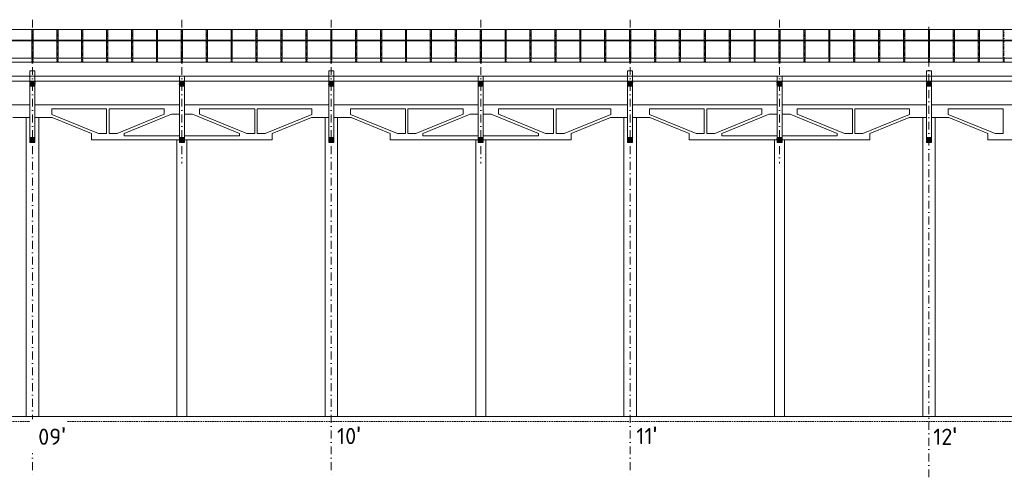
# Model space of a CAD drawing. Header units: millimetres. Extents: x -796345 to 3713765, y -2985421 to 2187451.
# Tile 87 of 256: x 90037 to 129575, y -47075 to -28685. Entities that reach past the tile are written whole.
import ezdxf

# ---------------------------------------------------------------- set-up
doc = ezdxf.new("R2010")
doc.units = ezdxf.units.MM
for name, pattern in [('CENTERX2', [101.6, 63.5, -12.7, 12.7, -12.7]), ('DASHDOT', [25.4, 12.7, -6.35, 0, -6.35]), ('HIDDEN', [9.525, 6.35, -3.175]), ('ČÁRKOVANÁ', [19.05, 12.7, -6.35])]:
    doc.linetypes.add(name, pattern=pattern)
for name, color, linetype, lineweight in [('A99_N_kce-pohl', 1, 'Continuous', 9), ('A99_N_kce-rez-sil', 6, 'Continuous', 18), ('A99_N_sraf', 252, 'Continuous', 0), ('A99_N_txt-popis-200', 240, 'Continuous', 5), ('A99_S_kce-pohl', 7, 'Continuous', 5), ('A99_S_kce-rez-sil', 7, 'Continuous', 15), ('A99_S_osy', 1, 'CENTERX2', 5)]:
    doc.layers.add(name, color=color, linetype=linetype, lineweight=lineweight)
doc.styles.add('ad_popis 100', font='isocpeur.ttf', dxfattribs={"height": 200})

msp = doc.modelspace()

# ---------------------------------------------------------------- hatches: boundary and pattern name
at = {"layer": 'A99_N_sraf', "lineweight": 0, "ltscale": 2, "transparency": 33554687}
h = msp.add_hatch(dxfattribs=at)
h.set_pattern_fill('ZELEZOBETON', color=256, scale=8)
h.set_pattern_definition([(45, (84790, -250), (-28.28427, 28.28427), []), (45, (84801.314, -250), (-28.28427, 28.28427), []), (45, (84823.94, -250), (-16.970563, 39.59798), [16, -8, 0, -8])])
h.paths.add_polyline_path([(90650, -31355), (90650, -31155), (90450, -31155), (90450, -31355)])
h = msp.add_hatch(dxfattribs=at)
h.set_pattern_fill('ZELEZOBETON', color=256, scale=8)
h.set_pattern_definition([(45, (90790, -250), (-28.28427, 28.28427), []), (45, (90801.314, -250), (-28.28427, 28.28427), []), (45, (90823.94, -250), (-16.970563, 39.59798), [16, -8, 0, -8])])
h.paths.add_polyline_path([(96650, -31355), (96650, -31155), (96450, -31155), (96450, -31355)])
h = msp.add_hatch(dxfattribs=at)
h.set_pattern_fill('ZELEZOBETON', color=256, scale=8)
h.set_pattern_definition([(45, (96790, -250), (-28.28427, 28.28427), []), (45, (96801.314, -250), (-28.28427, 28.28427), []), (45, (96823.94, -250), (-16.970563, 39.59798), [16, -8, 0, -8])])
h.paths.add_polyline_path([(102650, -31355), (102650, -31155), (102450, -31155), (102450, -31355)])
h = msp.add_hatch(dxfattribs=at)
h.set_pattern_fill('ZELEZOBETON', color=256, scale=8)
h.set_pattern_definition([(45, (102790, -250), (-28.28427, 28.28427), []), (45, (102801.314, -250), (-28.28427, 28.28427), []), (45, (102823.94, -250), (-16.970563, 39.59798), [16, -8, 0, -8])])
h.paths.add_polyline_path([(108650, -31355), (108650, -31155), (108450, -31155), (108450, -31355)])
h = msp.add_hatch(dxfattribs=at)
h.set_pattern_fill('ZELEZOBETON', color=256, scale=8)
h.set_pattern_definition([(45, (108790, -250), (-28.28427, 28.28427), []), (45, (108801.314, -250), (-28.28427, 28.28427), []), (45, (108823.94, -250), (-16.970563, 39.59798), [16, -8, 0, -8])])
h.paths.add_polyline_path([(114650, -31355), (114650, -31155), (114450, -31155), (114450, -31355)])
h = msp.add_hatch(dxfattribs=at)
h.set_pattern_fill('ZELEZOBETON', color=256, scale=8)
h.set_pattern_definition([(45, (114790, -250), (-28.28427, 28.28427), []), (45, (114801.314, -250), (-28.28427, 28.28427), []), (45, (114823.94, -250), (-16.970563, 39.59798), [16, -8, 0, -8])])
h.paths.add_polyline_path([(120650, -31355), (120650, -31155), (120450, -31155), (120450, -31355)])
h = msp.add_hatch(dxfattribs=at)
h.set_pattern_fill('ZELEZOBETON', color=256, scale=8)
h.set_pattern_definition([(45, (120790, -250), (-28.28427, 28.28427), []), (45, (120801.314, -250), (-28.28427, 28.28427), []), (45, (120823.94, -250), (-16.970563, 39.59798), [16, -8, 0, -8])])
h.paths.add_polyline_path([(126650, -31355), (126650, -31155), (126450, -31155), (126450, -31355)])
h = msp.add_hatch(dxfattribs=at)
h.set_pattern_fill('ZELEZOBETON', color=256, scale=8)
h.set_pattern_definition([(45, (84790, -2450), (-28.28427, 28.28427), []), (45, (84801.314, -2450), (-28.28427, 28.28427), []), (45, (84823.94, -2450), (-16.970563, 39.59798), [16, -8, 0, -8])])
h.paths.add_polyline_path([(90650, -33615), (90650, -33417.3), (90450, -33417.3), (90450, -33615)])
h = msp.add_hatch(dxfattribs=at)
h.set_pattern_fill('ZELEZOBETON', color=256, scale=8)
h.set_pattern_definition([(45, (90790, -2450), (-28.28427, 28.28427), []), (45, (90801.314, -2450), (-28.28427, 28.28427), []), (45, (90823.94, -2450), (-16.970563, 39.59798), [16, -8, 0, -8])])
h.paths.add_polyline_path([(96650, -33615), (96650, -33417.3), (96450, -33417.3), (96450, -33615)])
h = msp.add_hatch(dxfattribs=at)
h.set_pattern_fill('ZELEZOBETON', color=256, scale=8)
h.set_pattern_definition([(45, (96790, -2450), (-28.28427, 28.28427), []), (45, (96801.314, -2450), (-28.28427, 28.28427), []), (45, (96823.94, -2450), (-16.970563, 39.59798), [16, -8, 0, -8])])
h.paths.add_polyline_path([(102650, -33615), (102650, -33417.3), (102450, -33417.3), (102450, -33615)])
h = msp.add_hatch(dxfattribs=at)
h.set_pattern_fill('ZELEZOBETON', color=256, scale=8)
h.set_pattern_definition([(45, (102790, -2450), (-28.28427, 28.28427), []), (45, (102801.314, -2450), (-28.28427, 28.28427), []), (45, (102823.94, -2450), (-16.970563, 39.59798), [16, -8, 0, -8])])
h.paths.add_polyline_path([(108650, -33615), (108650, -33417.3), (108450, -33417.3), (108450, -33615)])
h = msp.add_hatch(dxfattribs=at)
h.set_pattern_fill('ZELEZOBETON', color=256, scale=8)
h.set_pattern_definition([(45, (108790, -2450), (-28.28427, 28.28427), []), (45, (108801.314, -2450), (-28.28427, 28.28427), []), (45, (108823.94, -2450), (-16.970563, 39.59798), [16, -8, 0, -8])])
h.paths.add_polyline_path([(114650, -33615), (114650, -33417.3), (114450, -33417.3), (114450, -33615)])
h = msp.add_hatch(dxfattribs=at)
h.set_pattern_fill('ZELEZOBETON', color=256, scale=8)
h.set_pattern_definition([(45, (114790, -2450), (-28.28427, 28.28427), []), (45, (114801.314, -2450), (-28.28427, 28.28427), []), (45, (114823.94, -2450), (-16.970563, 39.59798), [16, -8, 0, -8])])
h.paths.add_polyline_path([(120650, -33615), (120650, -33417.3), (120450, -33417.3), (120450, -33615)])
h = msp.add_hatch(dxfattribs=at)
h.set_pattern_fill('ZELEZOBETON', color=256, scale=8)
h.set_pattern_definition([(45, (120790, -2450), (-28.28427, 28.28427), []), (45, (120801.314, -2450), (-28.28427, 28.28427), []), (45, (120823.94, -2450), (-16.970563, 39.59798), [16, -8, 0, -8])])
h.paths.add_polyline_path([(126650, -33615), (126650, -33417.3), (126450, -33417.3), (126450, -33615)])

# ---------------------------------------------------------------- linework, layer by layer
at = {"layer": 'A99_N_kce-pohl', "color": 1, "linetype": 'Continuous'}
for p, q in [((90525, -30210), (90525, -29075)), ((90575, -30210), (90575, -29075)), ((91525, -30210), (91525, -29075)), ((91575, -30210), (91575, -29075)), ((92525, -30210), (92525, -29075)), ((92575, -30210), (92575, -29075)), ((93525, -30210), (93525, -29075)), ((93575, -30210), (93575, -29075)), ((94525, -30210), (94525, -29075)), ((94575, -30210), (94575, -29075)), ((95525, -30210), (95525, -29075)), ((95575, -30210), (95575, -29075)), ((96525, -30210), (96525, -29075)), ((96575, -30210), (96575, -29075)), ((97525, -30210), (97525, -29075)), ((97575, -30210), (97575, -29075)), ((98525, -30210), (98525, -29075)), ((98575, -30210), (98575, -29075)), ((99525, -30210), (99525, -29075)), ((99575, -30210), (99575, -29075)), ((100525, -30210), (100525, -29075)), ((100575, -30210), (100575, -29075)), ((101525, -30210), (101525, -29075)), ((101575, -30210), (101575, -29075)), ((102525, -30210), (102525, -29075)), ((102575, -30210), (102575, -29075)), ((103525, -30210), (103525, -29075)), ((103575, -30210), (103575, -29075)), ((104525, -30210), (104525, -29075)), ((104575, -30210), (104575, -29075)), ((105525, -30210), (105525, -29075)), ((105575, -30210), (105575, -29075)), ((106525, -30210), (106525, -29075)), ((106575, -30210), (106575, -29075)), ((107525, -30210), (107525, -29075)), ((107575, -30210), (107575, -29075)), ((108525, -30210), (108525, -29075)), ((108575, -30210), (108575, -29075)), ((109525, -30210), (109525, -29075)), ((109575, -30210), (109575, -29075)), ((110525, -30210), (110525, -29075)), ((110575, -30210), (110575, -29075)), ((111525, -30210), (111525, -29075)), ((111575, -30210), (111575, -29075)), ((112525, -30210), (112525, -29075)), ((112575, -30210), (112575, -29075)), ((113525, -30210), (113525, -29075)), ((113575, -30210), (113575, -29075)), ((114525, -30210), (114525, -29075)), ((114575, -30210), (114575, -29075)), ((115525, -30210), (115525, -29075)), ((115575, -30210), (115575, -29075)), ((116525, -30210), (116525, -29075)), ((116575, -30210), (116575, -29075)), ((117525, -30210), (117525, -29075)), ((117575, -30210), (117575, -29075)), ((118525, -30210), (118525, -29075)), ((118575, -30210), (118575, -29075)), ((119525, -30210), (119525, -29075)), ((119575, -30210), (119575, -29075)), ((120525, -30210), (120525, -29075)), ((120575, -30210), (120575, -29075)), ((121525, -30210), (121525, -29075)), ((121575, -30210), (121575, -29075)), ((122525, -30210), (122525, -29075)), ((122575, -30210), (122575, -29075)), ((123525, -30210), (123525, -29075)), ((123575, -30210), (123575, -29075)), ((124525, -30210), (124525, -29075)), ((124575, -30210), (124575, -29075)), ((125525, -30210), (125525, -29075)), ((125575, -30210), (125575, -29075)), ((126525, -30210), (126525, -29075)), ((126575, -30210), (126575, -29075)), ((127525, -30210), (127525, -29075)), ((127575, -30210), (127575, -29075)), ((128525, -30210), (128525, -29075)), ((128575, -30210), (128575, -29075)), ((129525, -30210), (129525, -29075))]:
    msp.add_line(p, q, dxfattribs=at)
at = {"layer": 'A99_N_kce-pohl', "color": 1, "linetype": 'DASHDOT', "lineweight": 5, "ltscale": 10}
for p, q in [((90550, -30390), (90550, -29075)), ((91550, -30390), (91550, -29075)), ((92550, -30390), (92550, -29075)), ((93550, -30390), (93550, -29075)), ((94550, -30390), (94550, -29075)), ((95550, -30390), (95550, -29075)), ((96550, -30390), (96550, -29075)), ((97550, -30390), (97550, -29075)), ((98550, -30390), (98550, -29075)), ((99550, -30390), (99550, -29075)), ((100550, -30390), (100550, -29075)), ((101550, -30390), (101550, -29075)), ((102550, -30390), (102550, -29075)), ((103550, -30390), (103550, -29075)), ((104550, -30390), (104550, -29075)), ((105550, -30390), (105550, -29075)), ((106550, -30390), (106550, -29075)), ((107550, -30390), (107550, -29075)), ((108550, -30390), (108550, -29075)), ((109550, -30390), (109550, -29075)), ((110550, -30390), (110550, -29075)), ((111550, -30390), (111550, -29075)), ((112550, -30390), (112550, -29075)), ((113550, -30390), (113550, -29075)), ((114550, -30390), (114550, -29075)), ((115550, -30390), (115550, -29075)), ((116550, -30390), (116550, -29075)), ((117550, -30390), (117550, -29075)), ((118550, -30390), (118550, -29075)), ((119550, -30390), (119550, -29075)), ((120550, -30390), (120550, -29075)), ((121550, -30390), (121550, -29075)), ((122550, -30390), (122550, -29075)), ((123550, -30390), (123550, -29075)), ((124550, -30390), (124550, -29075)), ((125550, -30390), (125550, -29075)), ((126550, -30390), (126550, -29075)), ((127550, -30390), (127550, -29075)), ((128550, -30390), (128550, -29075)), ((129550, -30390), (129550, -29075))]:
    msp.add_line(p, q, dxfattribs=at)
at = {"layer": 'A99_N_kce-pohl', "color": 1, "linetype": 'Continuous'}
for points in [[(11930, -29075), (144620, -29075)], [(144550, -30230), (12000, -30230)]]:
    msp.add_lwpolyline(points, dxfattribs=at)
at = {"layer": 'A99_N_kce-pohl', "color": 1, "linetype": 'Continuous', "lineweight": 9, "flags": 128}
for points in [[(90525, -29540), (90575, -29540), (90575, -29557.5), (90525, -29557.5)], [(91525, -29540), (91575, -29540), (91575, -29557.5), (91525, -29557.5)], [(92525, -29540), (92575, -29540), (92575, -29557.5), (92525, -29557.5)], [(93525, -29540), (93575, -29540), (93575, -29557.5), (93525, -29557.5)], [(94525, -29540), (94575, -29540), (94575, -29557.5), (94525, -29557.5)], [(95525, -29540), (95575, -29540), (95575, -29557.5), (95525, -29557.5)], [(96525, -29540), (96575, -29540), (96575, -29557.5), (96525, -29557.5)], [(97525, -29540), (97575, -29540), (97575, -29557.5), (97525, -29557.5)], [(98525, -29540), (98575, -29540), (98575, -29557.5), (98525, -29557.5)], [(99525, -29540), (99575, -29540), (99575, -29557.5), (99525, -29557.5)], [(100525, -29540), (100575, -29540), (100575, -29557.5), (100525, -29557.5)], [(101525, -29540), (101575, -29540), (101575, -29557.5), (101525, -29557.5)], [(102525, -29540), (102575, -29540), (102575, -29557.5), (102525, -29557.5)], [(103525, -29540), (103575, -29540), (103575, -29557.5), (103525, -29557.5)], [(104525, -29540), (104575, -29540), (104575, -29557.5), (104525, -29557.5)], [(105525, -29540), (105575, -29540), (105575, -29557.5), (105525, -29557.5)], [(106525, -29540), (106575, -29540), (106575, -29557.5), (106525, -29557.5)], [(107525, -29540), (107575, -29540), (107575, -29557.5), (107525, -29557.5)], [(108525, -29540), (108575, -29540), (108575, -29557.5), (108525, -29557.5)], [(109525, -29540), (109575, -29540), (109575, -29557.5), (109525, -29557.5)], [(110525, -29540), (110575, -29540), (110575, -29557.5), (110525, -29557.5)], [(111525, -29540), (111575, -29540), (111575, -29557.5), (111525, -29557.5)], [(112525, -29540), (112575, -29540), (112575, -29557.5), (112525, -29557.5)], [(113525, -29540), (113575, -29540), (113575, -29557.5), (113525, -29557.5)], [(114525, -29540), (114575, -29540), (114575, -29557.5), (114525, -29557.5)], [(115525, -29540), (115575, -29540), (115575, -29557.5), (115525, -29557.5)], [(116525, -29540), (116575, -29540), (116575, -29557.5), (116525, -29557.5)], [(117525, -29540), (117575, -29540), (117575, -29557.5), (117525, -29557.5)], [(118525, -29540), (118575, -29540), (118575, -29557.5), (118525, -29557.5)], [(119525, -29540), (119575, -29540), (119575, -29557.5), (119525, -29557.5)], [(120525, -29540), (120575, -29540), (120575, -29557.5), (120525, -29557.5)], [(121525, -29540), (121575, -29540), (121575, -29557.5), (121525, -29557.5)], [(122525, -29540), (122575, -29540), (122575, -29557.5), (122525, -29557.5)], [(123525, -29540), (123575, -29540), (123575, -29557.5), (123525, -29557.5)], [(124525, -29540), (124575, -29540), (124575, -29557.5), (124525, -29557.5)], [(125525, -29540), (125575, -29540), (125575, -29557.5), (125525, -29557.5)], [(126525, -29540), (126575, -29540), (126575, -29557.5), (126525, -29557.5)], [(127525, -29540), (127575, -29540), (127575, -29557.5), (127525, -29557.5)], [(128525, -29540), (128575, -29540), (128575, -29557.5), (128525, -29557.5)], [(129525, -29540), (129575, -29540), (129575, -29557.5), (129525, -29557.5)]]:
    msp.add_lwpolyline(points, close=True, dxfattribs=at)
at = {"layer": 'A99_N_kce-pohl', "color": 1, "linetype": 'ČÁRKOVANÁ', "ltscale": 3}
for points in [[(90525, -30210), (90525, -30390)], [(90575, -30210), (90575, -30390)], [(91525, -30210), (91525, -30390)], [(91575, -30210), (91575, -30390)], [(92525, -30210), (92525, -30390)], [(92575, -30210), (92575, -30390)], [(93525, -30210), (93525, -30390)], [(93575, -30210), (93575, -30390)], [(94525, -30210), (94525, -30390)], [(94575, -30210), (94575, -30390)], [(95525, -30210), (95525, -30390)], [(95575, -30210), (95575, -30390)], [(96525, -30210), (96525, -30390)], [(96575, -30210), (96575, -30390)], [(97525, -30210), (97525, -30390)], [(97575, -30210), (97575, -30390)], [(98525, -30210), (98525, -30390)], [(98575, -30210), (98575, -30390)], [(99525, -30210), (99525, -30390)], [(99575, -30210), (99575, -30390)], [(100525, -30210), (100525, -30390)], [(100575, -30210), (100575, -30390)], [(101525, -30210), (101525, -30390)], [(101575, -30210), (101575, -30390)], [(102525, -30210), (102525, -30390)], [(102575, -30210), (102575, -30390)], [(103525, -30210), (103525, -30390)], [(103575, -30210), (103575, -30390)], [(104525, -30210), (104525, -30390)], [(104575, -30210), (104575, -30390)], [(105525, -30210), (105525, -30390)], [(105575, -30210), (105575, -30390)], [(106525, -30210), (106525, -30390)], [(106575, -30210), (106575, -30390)], [(107525, -30210), (107525, -30390)], [(107575, -30210), (107575, -30390)], [(108525, -30210), (108525, -30390)], [(108575, -30210), (108575, -30390)], [(109525, -30210), (109525, -30390)], [(109575, -30210), (109575, -30390)], [(110525, -30210), (110525, -30390)], [(110575, -30210), (110575, -30390)], [(111525, -30210), (111525, -30390)], [(111575, -30210), (111575, -30390)], [(112525, -30210), (112525, -30390)], [(112575, -30210), (112575, -30390)], [(113525, -30210), (113525, -30390)], [(113575, -30210), (113575, -30390)], [(114525, -30210), (114525, -30390)], [(114575, -30210), (114575, -30390)], [(115525, -30210), (115525, -30390)], [(115575, -30210), (115575, -30390)], [(116525, -30210), (116525, -30390)], [(116575, -30210), (116575, -30390)], [(117525, -30210), (117525, -30390)], [(117575, -30210), (117575, -30390)], [(118525, -30210), (118525, -30390)], [(118575, -30210), (118575, -30390)], [(119525, -30210), (119525, -30390)], [(119575, -30210), (119575, -30390)], [(120525, -30210), (120525, -30390)], [(120575, -30210), (120575, -30390)], [(121525, -30210), (121525, -30390)], [(121575, -30210), (121575, -30390)], [(122525, -30210), (122525, -30390)], [(122575, -30210), (122575, -30390)], [(123525, -30210), (123525, -30390)], [(123575, -30210), (123575, -30390)], [(124525, -30210), (124525, -30390)], [(124575, -30210), (124575, -30390)], [(125525, -30210), (125525, -30390)], [(125575, -30210), (125575, -30390)], [(126525, -30210), (126525, -30390)], [(126575, -30210), (126575, -30390)], [(127525, -30210), (127525, -30390)], [(127575, -30210), (127575, -30390)], [(128525, -30210), (128525, -30390)], [(128575, -30210), (128575, -30390)], [(129525, -30210), (129525, -30390)], [(129575, -30210), (129575, -30390)]]:
    msp.add_lwpolyline(points, dxfattribs=at)
at = {"layer": 'A99_N_kce-rez-sil', "color": 1, "linetype": 'Continuous', "flags": 128}
for points in [[(144620, -29510), (11930, -29510)], [(144550, -29540), (11965, -29540)]]:
    msp.add_lwpolyline(points, dxfattribs=at)
at = {"layer": 'A99_S_kce-pohl', "linetype": 'Continuous'}
for p, q in [((90450, -33515), (90450, -30735)), ((90650, -30735), (90450, -30735)), ((90450, -33515), (90450, -30735)), ((90650, -30735), (90450, -30735)), ((90650, -33515), (90650, -30735)), ((90650, -33515), (90650, -30735)), ((102450, -33515), (102450, -30735)), ((102650, -30735), (102450, -30735)), ((102450, -33515), (102450, -30735)), ((102650, -30735), (102450, -30735)), ((102650, -33515), (102650, -30735)), ((102650, -33515), (102650, -30735)), ((114450, -33515), (114450, -30735)), ((114650, -30735), (114450, -30735)), ((114450, -33515), (114450, -30735)), ((114650, -30735), (114450, -30735)), ((114650, -33515), (114650, -30735)), ((114650, -33515), (114650, -30735)), ((126450, -33515), (126450, -30735)), ((126650, -30735), (126450, -30735)), ((126450, -33515), (126450, -30735)), ((126650, -30735), (126450, -30735)), ((126650, -33515), (126650, -30735)), ((126650, -33515), (126650, -30735)), ((90450, -31150.5), (84650, -31150.5)), ((96450, -31150.5), (90650, -31150.5)), ((96450, -33515), (96450, -30955)), ((96650, -30955), (96450, -30955)), ((96650, -33515), (96650, -30955)), ((102450, -31150.5), (96650, -31150.5)), ((108450, -31150.5), (102650, -31150.5)), ((108450, -33515), (108450, -30955)), ((108650, -30955), (108450, -30955)), ((108650, -33515), (108650, -30955)), ((114450, -31150.5), (108650, -31150.5)), ((120450, -31150.5), (114650, -31150.5)), ((120450, -33515), (120450, -30955)), ((120650, -30955), (120450, -30955)), ((120650, -33515), (120650, -30955)), ((126450, -31150.5), (120650, -31150.5)), ((132450, -31150.5), (126650, -31150.5)), ((90450, -32105), (84650, -32105)), ((96450, -32105), (90650, -32105)), ((93525, -32265.9), (91326.8, -32265.9)), ((91326.8, -32488.9), (91326.8, -32265.9)), ((93525, -33253.1), (93525, -32265.9)), ((95842.7, -32265.9), (93625, -32265.9)), ((93625, -33253.1), (93625, -32265.9)), ((95842.7, -32480.9), (95842.7, -32265.9)), ((102450, -32105), (96650, -32105)), ((99475, -32265.9), (97257.3, -32265.9)), ((97257.3, -32480.9), (97257.3, -32265.9)), ((99475, -33253.1), (99475, -32265.9)), ((101773.2, -32265.9), (99575, -32265.9)), ((99575, -33253.1), (99575, -32265.9)), ((101773.2, -32488.9), (101773.2, -32265.9)), ((108450, -32105), (102650, -32105)), ((105525, -32265.9), (103326.8, -32265.9)), ((103326.8, -32488.9), (103326.8, -32265.9)), ((105525, -33253.1), (105525, -32265.9)), ((107842.7, -32265.9), (105625, -32265.9)), ((105625, -33253.1), (105625, -32265.9)), ((107842.7, -32480.9), (107842.7, -32265.9)), ((114450, -32105), (108650, -32105)), ((111475, -32265.9), (109257.3, -32265.9)), ((109257.3, -32480.9), (109257.3, -32265.9)), ((111475, -33253.1), (111475, -32265.9)), ((113773.2, -32265.9), (111575, -32265.9)), ((111575, -33253.1), (111575, -32265.9)), ((113773.2, -32488.9), (113773.2, -32265.9)), ((120450, -32105), (114650, -32105)), ((117525, -32265.9), (115326.8, -32265.9)), ((115326.8, -32488.9), (115326.8, -32265.9)), ((117525, -33253.1), (117525, -32265.9)), ((119842.7, -32265.9), (117625, -32265.9)), ((117625, -33253.1), (117625, -32265.9)), ((119842.7, -32480.9), (119842.7, -32265.9)), ((126450, -32105), (120650, -32105)), ((123475, -32265.9), (121257.3, -32265.9)), ((121257.3, -32480.9), (121257.3, -32265.9)), ((123475, -33253.1), (123475, -32265.9)), ((125773.2, -32265.9), (123575, -32265.9)), ((123575, -33253.1), (123575, -32265.9)), ((125773.2, -32488.9), (125773.2, -32265.9)), ((132450, -32105), (126650, -32105)), ((129525, -32265.9), (127326.8, -32265.9)), ((127326.8, -32488.9), (127326.8, -32265.9)), ((129525, -33253.1), (129525, -32265.9)), ((90450, -32611.9), (89755.2, -32611.9)), ((90650, -32611.9), (91344.8, -32611.9)), ((93203.5, -33253.1), (91326.8, -32488.9)), ((92919.5, -33253.1), (91344.8, -32611.9)), ((93946.5, -33253.1), (95842.7, -32480.9)), ((94230.5, -33253.1), (96126.7, -32480.9)), ((96126.7, -32480.9), (96450, -32480.9)), ((96973.3, -32480.9), (96650, -32480.9)), ((98869.5, -33253.1), (96973.3, -32480.9)), ((99153.5, -33253.1), (97257.3, -32480.9)), ((99896.5, -33253.1), (101773.2, -32488.9)), ((100180.5, -33253.1), (101755.2, -32611.9)), ((102450, -32611.9), (101755.2, -32611.9)), ((102300, -44635), (102300, -32611.9)), ((102650, -32611.9), (103344.8, -32611.9)), ((102800, -44635), (102800, -32611.9)), ((105203.5, -33253.1), (103326.8, -32488.9)), ((104919.5, -33253.1), (103344.8, -32611.9)), ((105946.5, -33253.1), (107842.7, -32480.9)), ((106230.5, -33253.1), (108126.7, -32480.9)), ((108126.7, -32480.9), (108450, -32480.9)), ((108973.3, -32480.9), (108650, -32480.9)), ((110869.5, -33253.1), (108973.3, -32480.9)), ((111153.5, -33253.1), (109257.3, -32480.9)), ((111896.5, -33253.1), (113773.2, -32488.9)), ((112180.5, -33253.1), (113755.2, -32611.9)), ((114450, -32611.9), (113755.2, -32611.9)), ((114300, -44635), (114300, -32611.9)), ((114650, -32611.9), (115344.8, -32611.9)), ((114800, -44635), (114800, -32611.9)), ((117203.5, -33253.1), (115326.8, -32488.9)), ((116919.5, -33253.1), (115344.8, -32611.9)), ((117946.5, -33253.1), (119842.7, -32480.9)), ((118230.5, -33253.1), (120126.7, -32480.9)), ((120126.7, -32480.9), (120450, -32480.9)), ((120973.3, -32480.9), (120650, -32480.9)), ((122869.5, -33253.1), (120973.3, -32480.9)), ((123153.5, -33253.1), (121257.3, -32480.9)), ((123896.5, -33253.1), (125773.2, -32488.9)), ((124180.5, -33253.1), (125755.2, -32611.9)), ((126450, -32611.9), (125755.2, -32611.9)), ((126300, -44635), (126300, -32611.9)), ((126650, -32611.9), (127344.8, -32611.9)), ((126800, -44635), (126800, -32611.9)), ((129203.5, -33253.1), (127326.8, -32488.9)), ((128919.5, -33253.1), (127344.8, -32611.9)), ((92919.5, -33515), (92919.5, -33253.1)), ((100180.5, -33515), (92919.5, -33515)), ((93203.5, -33253.1), (93525, -33253.1)), ((93625, -33253.1), (93946.5, -33253.1)), ((94230.5, -33253.1), (94230.5, -33354.1)), ((96450, -33354.1), (94230.5, -33354.1)), ((96350, -44635), (96350, -33515)), ((96450, -33515), (96650, -33515)), ((98869.5, -33354.1), (96650, -33354.1)), ((96750, -44635), (96750, -33515)), ((98869.5, -33253.1), (98869.5, -33354.1)), ((99475, -33253.1), (99153.5, -33253.1)), ((99896.5, -33253.1), (99575, -33253.1)), ((100180.5, -33515), (100180.5, -33253.1)), ((104919.5, -33515), (104919.5, -33253.1)), ((112180.5, -33515), (104919.5, -33515)), ((105203.5, -33253.1), (105525, -33253.1)), ((105625, -33253.1), (105946.5, -33253.1)), ((106230.5, -33253.1), (106230.5, -33354.1)), ((108450, -33354.1), (106230.5, -33354.1)), ((108350, -44635), (108350, -33515)), ((108450, -33515), (108650, -33515)), ((110869.5, -33354.1), (108650, -33354.1)), ((108750, -44635), (108750, -33515)), ((110869.5, -33253.1), (110869.5, -33354.1)), ((111475, -33253.1), (111153.5, -33253.1)), ((111896.5, -33253.1), (111575, -33253.1)), ((112180.5, -33515), (112180.5, -33253.1)), ((116919.5, -33515), (116919.5, -33253.1)), ((124180.5, -33515), (116919.5, -33515)), ((117203.5, -33253.1), (117525, -33253.1)), ((117625, -33253.1), (117946.5, -33253.1)), ((118230.5, -33253.1), (118230.5, -33354.1)), ((120450, -33354.1), (118230.5, -33354.1)), ((120350, -44635), (120350, -33515)), ((120450, -33515), (120650, -33515)), ((122869.5, -33354.1), (120650, -33354.1)), ((120750, -44635), (120750, -33515)), ((122869.5, -33253.1), (122869.5, -33354.1)), ((123475, -33253.1), (123153.5, -33253.1)), ((123896.5, -33253.1), (123575, -33253.1)), ((124180.5, -33515), (124180.5, -33253.1)), ((128919.5, -33515), (128919.5, -33253.1)), ((136180.5, -33515), (128919.5, -33515)), ((129203.5, -33253.1), (129525, -33253.1))]:
    msp.add_line(p, q, dxfattribs=at)
for points in [[(144450, -30390), (12100, -30390)], [(12100, -30950), (144450, -30950)]]:
    msp.add_lwpolyline(points, dxfattribs=at)
at = {"layer": 'A99_S_kce-rez-sil', "linetype": 'Continuous'}
msp.add_line((5450, -44635), (150800, -44635), dxfattribs=at)
at = {"layer": 'A99_S_kce-rez-sil', "color": 7, "linetype": 'HIDDEN', "lineweight": 5, "ltscale": 10}
msp.add_line((5756.2, -44834.9), (151100, -44835), dxfattribs=at)
at = {"layer": 'A99_S_kce-rez-sil', "linetype": 'Continuous', "flags": 128}
for points in [[(90450, -31155), (90650, -31155), (90650, -31355), (90450, -31355)], [(96450, -31155), (96650, -31155), (96650, -31355), (96450, -31355)], [(102450, -31155), (102650, -31155), (102650, -31355), (102450, -31355)], [(108450, -31155), (108650, -31155), (108650, -31355), (108450, -31355)], [(114450, -31155), (114650, -31155), (114650, -31355), (114450, -31355)], [(120450, -31155), (120650, -31155), (120650, -31355), (120450, -31355)], [(126450, -31155), (126650, -31155), (126650, -31355), (126450, -31355)], [(90450, -33417.3), (90650, -33417.3), (90650, -33615), (90450, -33615)], [(96450, -33417.3), (96650, -33417.3), (96650, -33615), (96450, -33615)], [(102450, -33417.3), (102650, -33417.3), (102650, -33615), (102450, -33615)], [(108450, -33417.3), (108650, -33417.3), (108650, -33615), (108450, -33615)], [(114450, -33417.3), (114650, -33417.3), (114650, -33615), (114450, -33615)], [(120450, -33417.3), (120650, -33417.3), (120650, -33615), (120450, -33615)], [(126450, -33417.3), (126650, -33417.3), (126650, -33615), (126450, -33615)]]:
    msp.add_lwpolyline(points, close=True, dxfattribs=at)
at = {"layer": 'A99_S_osy', "linetype": 'DASHDOT', "lineweight": 5, "ltscale": 25}
for p, q in [((90550, -28685), (90550, -47075)), ((96550, -28685), (96550, -34460)), ((102550, -28685), (102550, -47075)), ((108550, -28685), (108550, -34460)), ((114550, -28685), (114550, -47075)), ((120550, -28685), (120550, -34460)), ((126550, -47075), (126550, -28685))]:
    msp.add_line(p, q, dxfattribs=at)

# ---------------------------------------------------------------- texts
at = {"layer": 'A99_N_txt-popis-200', "color": 1, "lineweight": 0, "char_height": 650, "attachment_point": 1, "style": 'ad_popis 100'}
for s, insert in [("10{\\fArial|b0|i0|c238|p34;\\H1.08333x;'}", (102780, -45036.5)), ("11{\\fArial|b0|i0|c238|p34;\\H1.08333x;'}", (114800, -45036.5)), ("12{\\fArial|b0|i0|c238|p34;\\H1.08333x;'}", (126720, -45066.5))]:
    msp.add_mtext_dynamic_manual_height_columns(s, width=832.5, gutter_width=1000, heights=[0], dxfattribs=dict(at, insert=insert))

# ---------------------------------------------------------------- next in the draw order: texts
at = {"layer": 'A99_N_txt-popis-200', "color": 1, "lineweight": 0, "insert": (90780, -45065), "char_height": 650, "attachment_point": 1, "style": 'ad_popis 100', "bg_fill": 2}
msp.add_mtext_dynamic_manual_height_columns("09{\\fArial|b0|i0|c238|p34;\\H1.08333x;'}", width=832.5, gutter_width=1000, heights=[0], dxfattribs=at)

# ---------------------------------------------------------------- next in the draw order: linework, layer by layer
at = {"layer": 'A99_S_kce-pohl', "linetype": 'Continuous'}
for p, q in [((90300, -44635), (90300, -32611.9)), ((90800, -44635), (90800, -32611.9))]:
    msp.add_line(p, q, dxfattribs=at)

doc.saveas('drawing.dxf')
